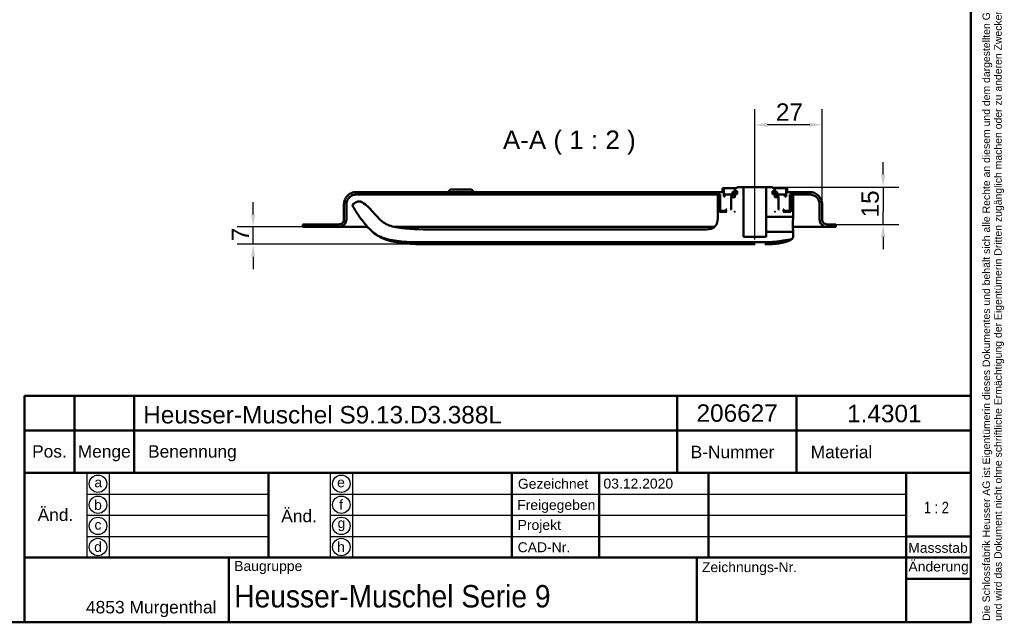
# Model space of a CAD drawing. Header units: millimetres. Extents: x 20 to 833, y 20 to 574.
# Tile 7 of 11: x 438 to 833, y 20 to 262. Entities that reach past the tile are written whole.
import ezdxf
from ezdxf.enums import TextEntityAlignment as Align

# ---------------------------------------------------------------- set-up
doc = ezdxf.new("R2010")
doc.units = ezdxf.units.MM
doc.header["$LTSCALE"] = 2
for name, color, linetype, lineweight in [('Bemaßungen(DIN)', 7, 'Continuous', 25), ('Mittellinie(DIN)', 7, 'Continuous', 25), ('Sichtbare Kanten(DIN)', 7, 'Continuous', 50), ('Skizziergeometrie(DIN)', 7, 'Continuous', 50), ('Skizzierlinie(DIN)', 7, 'Continuous', 25), ('Symbole(DIN)', 7, 'Continuous', 25)]:
    doc.layers.add(name, color=color, linetype=linetype, lineweight=lineweight)
doc.styles.add('Aktuell-DIN', font='arial.ttf')
doc.styles.add('Aktuell-DINGroßer Text', font='arial.ttf')
doc.styles.add('STANDARD-DIN~0', font='arial.ttf')
doc.styles.add('Textstil10', font='arial.ttf')
doc.styles.add('Textstil41', font='arial.ttf', dxfattribs={"width": 0.8})
doc.styles.add('Textstil83', font='arial.ttf', dxfattribs={"width": 0.8})
doc.dimstyles.new('CAD-LAN', dxfattribs={"dimscale": 2, "dimtxt": 3.5, "dimasz": 2.5, "dimexe": 3.175, "dimexo": 0, "dimgap": 0.8, "dimtad": 1, "dimrnd": 1e-08, "dimtxsty": 'STANDARD-DIN~0', "dimcen": 0.09, "dimdle": 10, "dimclrd": 250, "dimclre": 250, "dimclrt": 250, "dimadec": 0, "dimazin": 2, "dimtfac": 1, "dimtmove": 0, "dimatfit": 3, "dimfxl": 1, "dimtolj": 1, "dimtzin": 0, "dimlwd": 25, "dimlwe": 25, "dimarcsym": 0})

# ---------------------------------------------------------------- blocks, each defined once
blk = doc.blocks.new('Ränder Standardrahmen')
at = {"layer": 'Skizziergeometrie(DIN)', "flags": 128}
blk.add_lwpolyline([(10, 10), (10, 287), (410, 287), (410, 10), (10, 10)], dxfattribs=at)
blk = doc.blocks.new('Schriftfelder Heusser')
at = {"layer": 'Skizziergeometrie(DIN)'}
for p, q in [((101, 229.92), (101, 236.92)), ((101, 236.92), (291, 236.92)), ((111, 229.92), (111, 236.92)), ((123, 229.92), (123, 236.92)), ((232, 229.92), (232, 236.92)), ((256, 229.92), (256, 236.92)), ((291, 236.92), (291, 229.92)), ((101, 191.42), (101, 229.92)), ((101, 229.92), (291, 229.92)), ((111, 229.92), (111, 221.42)), ((123, 229.92), (123, 221.42)), ((232, 229.92), (232, 221.42)), ((256, 229.92), (256, 221.42)), ((291, 229.92), (291, 191.42)), ((101, 221.42), (291, 221.42)), ((150, 221.42), (150, 204.42)), ((198.85, 221.42), (198.85, 204.42)), ((216.35, 221.42), (216.35, 204.42)), ((238.35, 221.42), (238.35, 204.42)), ((278, 221.42), (278, 191.42)), ((278, 208.67), (291, 208.67)), ((101, 204.42), (291, 204.42)), ((142, 204.42), (142, 191.42)), ((236, 204.42), (236, 191.42)), ((278, 200.17), (291, 200.17)), ((291, 191.42), (101, 191.42))]:
    blk.add_line(p, q, dxfattribs=at)
at = {"layer": 'Skizzierlinie(DIN)'}
for p, q in [((113.5, 221.42), (113.5, 204.42)), ((118, 221.42), (118, 204.42)), ((162.35, 221.42), (162.35, 204.42)), ((166.85, 221.42), (166.85, 204.42)), ((113.5, 217.17), (150, 217.17)), ((162.35, 217.17), (278, 217.17)), ((113.5, 212.92), (150, 212.92)), ((162.35, 212.92), (278, 212.92)), ((113.5, 208.67), (150, 208.67)), ((162.35, 208.67), (278, 208.67))]:
    blk.add_line(p, q, dxfattribs=at)
for centre in [(115.75, 219.25), (164.6, 219.25), (115.75, 215.04), (164.6, 215.04), (115.75, 210.79), (164.6, 210.79), (115.75, 206.54), (164.6, 206.54)]:
    blk.add_circle(centre, 1.75, dxfattribs=at)
at = {"layer": 'Symbole(DIN)', "color": 7, "insert": (293.33, 191.7), "char_height": 1.5, "width": 182.3003, "attachment_point": 1, "rotation": 90, "line_spacing_factor": 0.944221, "style": 'Aktuell-DIN'}
blk.add_mtext('\\fArial|b0|i0;\\H1.5000;Die Schlossfabrik Heusser AG ist Eigentümerin dieses Dokumentes und behält sich alle Rechte an diesem und dem dargestellten Gegenstand vor. Der Empfänger anerkennt diese Rechte\\Pund wird das Dokument nicht ohne schriftliche Ermächtigung der Eigentümerin Dritten zugänglich machen oder zu anderen Zwecken verwenden, zu dem es ihm übergeben worden ist.\\P ', dxfattribs=at)
at = {"layer": 'Symbole(DIN)', "color": 179, "true_color": 0x262659, "style": 'Aktuell-DIN'}
for s, insert, char_height, attachment_point in [('Material', (265.02, 225.62), 2.489, 5), ('Pos.', (106, 227), 2.489, 2), ('Menge', (117, 227), 2.489, 2), ('Benennung', (125.81, 225.38), 2.489, 4), ('B-Nummer', (234.74, 225.62), 2.489, 4), ('\\fArial|b0|i0;a', (115.81, 219.53), 2, 5), ('\\fArial|b0|i0;e', (164.54, 219.53), 2, 5), ('\\fArial|b0|i0;Gezeichnet', (200.05, 219.23), 2, 4), ('\\fArial|b0|i0;b', (115.75, 215), 2, 5), ('\\fArial|b0|i0;f', (164.55, 215.06), 2, 5), ('\\fArial|b0|i0;Freigegeben', (199.92, 216), 2, 1), ('\\fArial|b0|i0;c', (115.75, 211.01), 2, 5), ('\\fArial|b0|i0;g', (164.63, 211.05), 2, 5), ('\\fArial|b0|i0;Projekt', (200, 211.98), 2, 1), ('\\fArial|b0|i0;d', (115.76, 206.55), 2, 5), ('\\fArial|b0|i0;h', (164.55, 206.57), 2, 5), ('\\fArial|b0|i0;CAD-Nr.', (200, 207.5), 2, 1), ('\\fArial|b0|i0;\\H2.0000;Massstab', (284.39, 206.37), 2, 5), ('\\fArial|b0|i0;\\H2.0000;Baugruppe', (143.1, 203.73), 2, 1), ('\\fArial|b0|i0;Zeichnungs-Nr.', (237, 203.5), 2, 1), ('\\fArial|b0|i0;\\H2.5000;4853 Murgenthal', (113.33, 192.46), 2.5, 7)]:
    blk.add_mtext(s, dxfattribs=dict(at, insert=insert, char_height=char_height, attachment_point=attachment_point))
at = {"layer": 'Symbole(DIN)', "color": 179, "true_color": 0x262659, "attachment_point": 5, "style": 'Aktuell-DIN'}
for s, insert, char_height, width in [('Änd.', (107.21, 213), 2.489, 12.3494), ('Änd.', (156.12, 212.76), 2.489, 12.3494), ('\\fArial|b0|i0;Änderung', (284.51, 202.33), 2, 12.1143)]:
    blk.add_mtext(s, dxfattribs=dict(at, insert=insert, char_height=char_height, width=width))
at = {"layer": 'Symbole(DIN)', "color": 7, "insert": (143.1, 196.62), "char_height": 4.5, "width": 90.18, "attachment_point": 4, "style": 'Aktuell-DIN'}
blk.add_mtext('\\fArial|b0|i0;\\W0.90;\\H4.5000;Heusser-Muschel Serie 9', dxfattribs=at)
at = {"layer": 'Symbole(DIN)', "color": 179, "true_color": 0x262659, "style": 'Textstil10'}
blk.add_attdef('ERSTELLUNGSDATUM_001', (217.23, 218.29), '', height=2, dxfattribs=at)
at = {"layer": 'Symbole(DIN)', "color": 179, "true_color": 0x262659}
for tag, height, style, p in [('AUTOR', 2.49, 'Aktuell-DIN', (240.03, 219.26)), ('KONTROLLDATUM', 2, 'Textstil10', (217.42, 215.04)), ('KONTROLLIERT_VON', 2, 'Textstil10', (239.98, 215.05))]:
    blk.add_attdef(tag, text='', height=height, dxfattribs=dict(at, style=style)).set_placement(p, align=Align.MIDDLE_LEFT)
at = {"layer": 'Symbole(DIN)', "color": 7, "style": 'Textstil83', "width": 0.8}
blk.add_attdef('Anfänglicher_Ansichtsmaßstab_001', (281.57, 213.34), '', height=2.3, dxfattribs=at)
at = {"layer": 'Symbole(DIN)', "color": 179, "true_color": 0x262659, "style": 'Textstil10'}
blk.add_attdef('PROJEKT', text='', height=2, dxfattribs=at).set_placement((217.77, 209.72), align=Align.BOTTOM_LEFT)
at = {"layer": 'Symbole(DIN)', "color": 7, "style": 'Textstil41', "width": 0.8}
blk.add_attdef('STATUS', text='', height=5, dxfattribs=at).set_placement((284.53, 195.86), align=Align.MIDDLE_CENTER)
blk = doc.blocks.new('*D9')
at = {"layer": 'Bemaßungen(DIN)', "color": 250, "linetype": 'Continuous', "lineweight": 25, "true_color": 0x3f3f3f, "transparency": 16777216}
for p, q in [((733.26, 199.88), (733.26, 226.23)), ((760.26, 187.88), (760.26, 226.23)), ((755.26, 219.88), (738.26, 219.88))]:
    blk.add_line(p, q, dxfattribs=at)
at = {"layer": 'Bemaßungen(DIN)', "color": 250, "linetype": 'Continuous', "true_color": 0x3f3f3f, "transparency": 16777216}
for points in [[(738.26, 220.72), (738.26, 219.05), (733.26, 219.88)], [(755.26, 220.72), (755.26, 219.05), (760.26, 219.88)]]:
    blk.add_solid(points, dxfattribs=at)
at = {"layer": 'Defpoints', "color": 0, "linetype": 'Continuous', "transparency": 16777216}
for p in [(733.26, 219.88), (733.26, 199.88), (760.26, 187.88)]:
    blk.add_point(p, dxfattribs=at)
at = {"layer": 'Bemaßungen(DIN)', "color": 250, "linetype": 'Continuous', "lineweight": 25, "true_color": 0x3f3f3f, "transparency": 16777216, "insert": (741.68, 228.51), "char_height": 7, "attachment_point": 1, "style": 'STANDARD-DIN~0'}
blk.add_mtext('\\A1;27', dxfattribs=at)
blk = doc.blocks.new('*D10')
at = {"layer": 'Bemaßungen(DIN)', "color": 250, "linetype": 'Continuous', "lineweight": 25, "true_color": 0x3f3f3f, "transparency": 16777216}
for p, q in [((784.76, 199.88), (784.76, 204.88)), ((740.26, 194.88), (791.11, 194.88)), ((784.76, 194.88), (784.76, 189.88)), ((784.76, 189.88), (784.76, 184.88)), ((784.76, 179.88), (784.76, 184.88)), ((764.76, 179.88), (791.11, 179.88)), ((784.76, 174.88), (784.76, 169.88))]:
    blk.add_line(p, q, dxfattribs=at)
at = {"layer": 'Bemaßungen(DIN)', "color": 250, "linetype": 'Continuous', "true_color": 0x3f3f3f, "transparency": 16777216}
for points in [[(783.92, 199.88), (785.59, 199.88), (784.76, 194.88)], [(783.92, 174.88), (785.59, 174.88), (784.76, 179.88)]]:
    blk.add_solid(points, dxfattribs=at)
at = {"layer": 'Defpoints', "color": 0, "linetype": 'Continuous', "transparency": 16777216}
for p in [(740.26, 194.88), (764.76, 179.88), (784.76, 179.88)]:
    blk.add_point(p, dxfattribs=at)
at = {"layer": 'Bemaßungen(DIN)', "color": 250, "linetype": 'Continuous', "lineweight": 25, "true_color": 0x3f3f3f, "transparency": 16777216, "insert": (776.01, 182.67), "char_height": 7, "attachment_point": 1, "rotation": 90, "style": 'STANDARD-DIN~0'}
blk.add_mtext('\\A1;15', dxfattribs=at)
blk = doc.blocks.new('*D11')
at = {"layer": 'Bemaßungen(DIN)', "color": 250, "linetype": 'Continuous', "lineweight": 25, "true_color": 0x3f3f3f, "transparency": 16777216}
for p, q in [((531.76, 183.88), (531.76, 188.88)), ((551.76, 178.88), (525.41, 178.88)), ((531.76, 171.88), (531.76, 178.88)), ((606.54, 171.88), (525.41, 171.88)), ((531.76, 166.88), (531.76, 161.88))]:
    blk.add_line(p, q, dxfattribs=at)
at = {"layer": 'Bemaßungen(DIN)', "color": 250, "linetype": 'Continuous', "true_color": 0x3f3f3f, "transparency": 16777216}
for points in [[(530.92, 183.88), (532.59, 183.88), (531.76, 178.88)], [(530.92, 166.88), (532.59, 166.88), (531.76, 171.88)]]:
    blk.add_solid(points, dxfattribs=at)
at = {"layer": 'Defpoints', "color": 0, "linetype": 'Continuous', "transparency": 16777216}
for p in [(531.76, 178.88), (551.76, 178.88), (606.54, 171.88)]:
    blk.add_point(p, dxfattribs=at)
at = {"layer": 'Bemaßungen(DIN)', "color": 250, "linetype": 'Continuous', "lineweight": 25, "true_color": 0x3f3f3f, "transparency": 16777216, "insert": (523.16, 173.12), "char_height": 7, "attachment_point": 1, "rotation": 90, "style": 'STANDARD-DIN~0'}
blk.add_mtext('\\A1;7', dxfattribs=at)

msp = doc.modelspace()

# ---------------------------------------------------------------- linework, layer by layer
at = {"layer": 'Mittellinie(DIN)', "linetype": 'Continuous'}
msp.add_line((733.256, 173.883), (733.256, 199.883), dxfattribs=at)
at = {"layer": 'Sichtbare Kanten(DIN)'}
for p, q in [((611.006, 193.883), (610.006, 192.883)), ((611.006, 193.883), (619.506, 193.883)), ((619.506, 193.883), (620.506, 192.883)), ((720.756, 194.383), (720.256, 194.383)), ((720.256, 194.383), (720.256, 192.883)), ((720.256, 194.383), (720.256, 192.883)), ((720.756, 191.083), (720.756, 194.383)), ((720.756, 194.383), (725.756, 194.383)), ((726.256, 194.883), (725.256, 193.883)), ((726.256, 194.883), (725.256, 193.883)), ((725.256, 193.883), (725.256, 193.183)), ((725.256, 193.883), (725.256, 193.183)), ((728.706, 194.883), (726.256, 194.883)), ((728.706, 174.883), (728.706, 194.883)), ((728.706, 194.883), (737.806, 194.883)), ((740.256, 194.883), (737.806, 194.883)), ((737.806, 194.883), (737.806, 182.883)), ((741.256, 193.883), (740.256, 194.883)), ((740.256, 194.883), (741.256, 193.883)), ((740.756, 194.383), (745.756, 194.383)), ((741.256, 193.183), (741.256, 193.883)), ((741.256, 193.883), (741.256, 193.183)), ((746.256, 194.383), (745.756, 194.383)), ((745.756, 194.383), (745.756, 191.083)), ((746.256, 192.883), (746.256, 194.383)), ((746.256, 194.383), (746.256, 192.883)), ((720.256, 192.883), (573.256, 192.883)), ((573.256, 191.883), (719.256, 191.883)), ((719.095, 191.384), (718.393, 191.384)), ((718.393, 191.384), (718.393, 183.872)), ((719.095, 184.883), (719.095, 191.384)), ((719.256, 191.384), (719.095, 191.384)), ((719.256, 191.883), (719.256, 185.483)), ((719.256, 191.883), (719.256, 185.483)), ((721.256, 191.083), (720.756, 191.083)), ((724.256, 191.883), (721.256, 191.883)), ((721.256, 191.883), (721.256, 191.083)), ((721.256, 191.083), (721.256, 191.883)), ((723.706, 190.883), (723.506, 191.083)), ((723.506, 191.083), (724.256, 191.083)), ((723.706, 186.083), (723.706, 190.883)), ((723.706, 190.883), (723.956, 190.883)), ((723.956, 190.883), (723.756, 190.683)), ((723.956, 190.883), (723.756, 190.683)), ((723.756, 190.683), (723.756, 185.883)), ((723.756, 190.683), (723.756, 185.883)), ((725.056, 190.883), (723.956, 190.883)), ((725.742, 192.983), (724.239, 192.983)), ((724.239, 192.983), (724.239, 192.083)), ((724.239, 192.983), (724.239, 192.083)), ((724.239, 192.083), (725.256, 192.083)), ((724.256, 191.083), (724.256, 191.883)), ((724.256, 191.883), (725.256, 191.883)), ((725.256, 191.083), (724.256, 191.083)), ((725.256, 190.683), (725.056, 190.883)), ((725.256, 190.883), (725.056, 190.883)), ((725.256, 193.183), (726.156, 193.183)), ((725.256, 192.083), (725.256, 190.683)), ((725.256, 192.083), (725.256, 190.683)), ((725.742, 192.083), (725.742, 192.983)), ((726.156, 192.983), (725.742, 192.983)), ((726.156, 192.083), (725.742, 192.083)), ((726.156, 193.183), (726.156, 192.083)), ((726.156, 192.083), (726.156, 193.183)), ((740.356, 192.083), (740.356, 193.183)), ((740.356, 193.183), (741.256, 193.183)), ((740.356, 192.083), (740.356, 193.183)), ((740.77, 192.983), (740.356, 192.983)), ((740.77, 192.083), (740.356, 192.083)), ((742.273, 192.983), (740.77, 192.983)), ((740.77, 192.983), (740.77, 192.083)), ((741.256, 190.683), (741.256, 192.083)), ((741.256, 192.083), (742.273, 192.083)), ((741.256, 192.083), (741.256, 190.683)), ((741.256, 191.883), (742.256, 191.883)), ((742.256, 191.083), (741.256, 191.083)), ((741.456, 190.883), (741.256, 190.683)), ((741.456, 190.883), (741.256, 190.883)), ((742.556, 190.883), (741.456, 190.883)), ((745.256, 191.883), (742.256, 191.883)), ((742.256, 191.883), (742.256, 191.083)), ((742.256, 191.083), (743.006, 191.083)), ((742.273, 192.083), (742.273, 192.983)), ((742.273, 192.983), (742.273, 192.083)), ((742.756, 190.683), (742.556, 190.883)), ((742.556, 190.883), (742.806, 190.883)), ((742.556, 190.883), (742.756, 190.683)), ((742.756, 185.883), (742.756, 190.683)), ((742.756, 190.683), (742.756, 185.883)), ((743.006, 191.083), (742.806, 190.883)), ((742.806, 190.883), (742.806, 186.083)), ((745.256, 191.083), (745.256, 191.883)), ((745.256, 191.083), (745.256, 191.883)), ((745.756, 191.083), (745.256, 191.083)), ((755.256, 192.883), (746.256, 192.883)), ((747.256, 185.483), (747.256, 191.883)), ((747.256, 191.883), (755.256, 191.883)), ((747.256, 191.883), (747.256, 185.483)), ((747.695, 191.384), (747.256, 191.384)), ((748.58, 191.384), (747.695, 191.384)), ((747.695, 191.384), (747.695, 184.883)), ((748.58, 183.083), (748.58, 191.384)), ((568.256, 187.883), (568.256, 181.883)), ((568.256, 181.883), (568.256, 187.883)), ((569.256, 181.883), (569.256, 187.883)), ((573.212, 188.785), (572.345, 188.255)), ((721.656, 185.383), (721.656, 185.883)), ((721.656, 185.883), (721.956, 185.883)), ((721.956, 185.883), (721.756, 185.683)), ((721.956, 185.883), (721.756, 185.683)), ((723.506, 185.883), (723.706, 186.083)), ((723.756, 185.883), (723.506, 185.883)), ((723.756, 186.083), (723.706, 186.083)), ((742.806, 186.083), (742.756, 186.083)), ((743.006, 185.883), (742.756, 185.883)), ((742.806, 186.083), (743.006, 185.883)), ((744.756, 185.683), (744.556, 185.883)), ((744.556, 185.883), (744.856, 185.883)), ((744.556, 185.883), (744.756, 185.683)), ((744.856, 185.883), (744.856, 185.383)), ((759.256, 187.883), (759.256, 181.883)), ((760.256, 181.883), (760.256, 187.883)), ((760.256, 187.883), (760.256, 187.883)), ((760.256, 181.883), (760.256, 187.883)), ((568.256, 181.883), (568.256, 181.883)), ((721.956, 184.883), (719.095, 184.883)), ((719.256, 185.483), (719.456, 185.283)), ((719.456, 185.283), (719.256, 185.483)), ((719.456, 185.283), (721.556, 185.283)), ((721.556, 185.283), (721.656, 185.383)), ((721.556, 185.283), (721.756, 185.283)), ((721.756, 185.383), (721.656, 185.383)), ((721.756, 185.683), (721.756, 185.083)), ((721.756, 185.683), (721.756, 185.083)), ((721.756, 185.083), (721.956, 184.883)), ((721.956, 184.883), (721.756, 185.083)), ((725.056, 184.883), (725.256, 185.083)), ((725.256, 184.883), (725.056, 184.883)), ((725.256, 185.083), (725.256, 184.883)), ((725.256, 185.083), (725.256, 184.883)), ((737.806, 182.883), (748.38, 182.883)), ((737.806, 179.883), (737.806, 182.883)), ((741.256, 184.883), (741.256, 185.083)), ((741.256, 185.083), (741.456, 184.883)), ((741.256, 185.083), (741.256, 184.883)), ((741.456, 184.883), (741.256, 184.883)), ((744.556, 184.883), (744.756, 185.083)), ((744.556, 184.883), (744.756, 185.083)), ((747.695, 184.883), (744.556, 184.883)), ((744.756, 185.083), (744.756, 185.683)), ((744.756, 185.683), (744.756, 185.083)), ((744.856, 185.383), (744.756, 185.383)), ((744.756, 185.283), (744.956, 185.283)), ((744.856, 185.383), (744.956, 185.283)), ((744.956, 185.283), (747.056, 185.283)), ((747.056, 185.283), (747.256, 185.483)), ((747.056, 185.283), (747.256, 185.483)), ((566.256, 179.883), (551.756, 179.883)), ((551.756, 179.883), (551.756, 178.883)), ((551.756, 179.853), (551.756, 179.853)), ((551.756, 178.883), (551.756, 179.853)), ((551.756, 178.883), (566.256, 178.883)), ((551.756, 178.883), (551.756, 178.883)), ((577.741, 178.883), (566.256, 178.883)), ((591.794, 178.883), (588.547, 178.883)), ((717.068, 178.883), (591.794, 178.883)), ((737.806, 176.883), (737.806, 179.883)), ((762.256, 178.883), (748.558, 178.883)), ((764.756, 179.883), (762.256, 179.883)), ((762.256, 178.883), (765.756, 178.883)), ((764.756, 179.853), (764.756, 179.883)), ((764.756, 179.853), (764.756, 179.883)), ((765.756, 179.853), (764.756, 179.853)), ((765.756, 178.883), (765.756, 179.853)), ((765.756, 178.883), (765.756, 179.853)), ((712.393, 177.872), (606.542, 177.872)), ((737.806, 174.883), (728.706, 174.883)), ((748.38, 176.883), (737.806, 176.883)), ((737.806, 176.883), (737.806, 174.883)), ((748.58, 175.107), (748.58, 176.683)), ((606.542, 172.699), (733.395, 172.699)), ((747.251, 173.675), (747.82, 173.931))]:
    msp.add_line(p, q, dxfattribs=at)
for points, degree, knots in [([(573.256, 192.883), (572.908, 192.883), (572.562, 192.848), (571.892, 192.707), (571.57, 192.604), (570.658, 192.207), (570.112, 191.826), (569.212, 190.893), (568.86, 190.352), (568.378, 189.162), (568.256, 188.528), (568.256, 187.883)], 3, [-0.78930523, -0.78930523, -0.78930523, -0.78930523, -0.68480532, -0.68480532, -0.58346864, -0.58346864, -0.38572109, -0.38572109, -0.19345948, -0.19345948, 0, 0, 0, 0]), ([(569.256, 187.883), (569.256, 188.162), (569.284, 188.438), (569.397, 188.975), (569.479, 189.232), (569.797, 189.962), (570.101, 190.398), (570.848, 191.118), (571.281, 191.4), (572.233, 191.786), (572.74, 191.883), (573.256, 191.883)], 3, [-0.63144419, -0.63144419, -0.63144419, -0.63144419, -0.54784426, -0.54784426, -0.46677491, -0.46677491, -0.30857687, -0.30857687, -0.15476759, -0.15476759, 0, 0, 0, 0]), ([(760.256, 187.883), (760.256, 188.231), (760.221, 188.577), (760.08, 189.247), (759.977, 189.569), (759.58, 190.481), (759.199, 191.027), (758.266, 191.927), (757.725, 192.28), (756.535, 192.761), (755.901, 192.883), (755.256, 192.883)], 3, [-0.78930523, -0.78930523, -0.78930523, -0.78930523, -0.68480532, -0.68480532, -0.58346864, -0.58346864, -0.38572109, -0.38572109, -0.19345948, -0.19345948, 0, 0, 0, 0]), ([(755.256, 191.883), (755.534, 191.883), (755.811, 191.855), (756.347, 191.742), (756.605, 191.66), (757.334, 191.342), (757.771, 191.038), (758.491, 190.291), (758.773, 189.858), (759.158, 188.906), (759.256, 188.399), (759.256, 187.883)], 3, [-0.63144419, -0.63144419, -0.63144419, -0.63144419, -0.54784426, -0.54784426, -0.46677491, -0.46677491, -0.30857687, -0.30857687, -0.15476758, -0.15476758, 0, 0, 0, 0]), ([(572.345, 188.255), (572.194, 188.163), (572.04, 188.069), (571.874, 187.9), (571.829, 187.841), (571.768, 187.712), (571.751, 187.647), (571.744, 187.491), (571.76, 187.405), (571.834, 187.18), (571.914, 187.039), (571.994, 186.9)], 3, [-0.17367895, -0.17367895, -0.17367895, -0.17367895, -0.12156866, -0.12156866, -0.09787758, -0.09787758, -0.07579482, -0.07579482, -0.04796725, -0.04796725, -0.00000831, -0.00000831, -0.00000831, -0.00000831]), ([(571.994, 186.9), (572.855, 185.402), (573.79, 183.953), (575.807, 181.165), (576.883, 179.834), (578.029, 178.56)], 3, [-1.0323292, -1.0323292, -1.0323292, -1.0323292, -0.5141271, -0.5141271, 0, 0, 0, 0]), ([(582.233, 182.32), (580.709, 183.891), (579.349, 185.667), (577.265, 187.626), (576.493, 188.277), (575.34, 188.872), (574.96, 189.023), (574.262, 189.135), (574.031, 189.111), (573.585, 189.013), (573.384, 188.89), (573.212, 188.785)], 3, [-0.50021575, -0.50021575, -0.50021575, -0.50021575, -0.23943298, -0.23943298, -0.13865835, -0.13865835, -0.09616056, -0.09616056, -0.06047166, -0.06047166, 0, 0, 0, 0]), ([(568.256, 181.883), (568.256, 181.744), (568.242, 181.606), (568.185, 181.338), (568.144, 181.209), (567.985, 180.844), (567.833, 180.626), (567.46, 180.266), (567.243, 180.125), (566.768, 179.932), (566.514, 179.883), (566.256, 179.883)], 3, [-0.31572209, -0.31572209, -0.31572209, -0.31572209, -0.27392213, -0.27392213, -0.23338746, -0.23338746, -0.15428844, -0.15428844, -0.07738379, -0.07738379, -0.00000193, -0.00000193, -0.00000193, -0.00000193]), ([(566.256, 178.883), (566.465, 178.883), (566.672, 178.905), (567.075, 178.989), (567.268, 179.051), (567.815, 179.289), (568.142, 179.517), (568.682, 180.077), (568.894, 180.402), (569.183, 181.116), (569.256, 181.496), (569.256, 181.883)], 3, [-0.47358314, -0.47358314, -0.47358314, -0.47358314, -0.41088319, -0.41088319, -0.35008119, -0.35008119, -0.23143265, -0.23143265, -0.11607569, -0.11607569, 0, 0, 0, 0]), ([(606.542, 177.872), (600.529, 177.872), (595.531, 177.872), (589.208, 178.654), (587.37, 179.097), (584.12, 180.494), (583.104, 181.422), (582.233, 182.32)], 3, [-1.2266395, -1.2266395, -1.2266395, -1.2266395, -0.691815, -0.691815, -0.3753769, -0.3753769, 0, 0, 0, 0]), ([(718.393, 183.872), (718.393, 182.745), (718.393, 181.662), (718.029, 180.279), (717.86, 179.865), (717.374, 179.146), (717.082, 178.859), (716.292, 178.341), (715.795, 178.166), (714.399, 177.872), (713.417, 177.872), (712.393, 177.872)], 3, [-1.1173827, -1.1173827, -1.1173827, -1.1173827, -0.7826773, -0.7826773, -0.6296804, -0.6296804, -0.4865248, -0.4865248, -0.3073079, -0.3073079, 0, 0, 0, 0]), ([(748.38, 182.883), (748.393, 182.883), (748.407, 182.884), (748.434, 182.89), (748.447, 182.894), (748.483, 182.91), (748.505, 182.925), (748.541, 182.963), (748.555, 182.984), (748.575, 183.032), (748.58, 183.057), (748.58, 183.083)], 3, [-0.031571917, -0.031571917, -0.031571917, -0.031571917, -0.027391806, -0.027391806, -0.023338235, -0.023338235, -0.015428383, -0.015428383, -0.007738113, -0.007738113, 0, 0, 0, 0]), ([(748.58, 183.083), (748.58, 183.083), (748.58, 183.083), (748.579, 183.043), (748.576, 182.858), (748.572, 182.561), (748.567, 182.16), (748.563, 181.673), (748.557, 180.932), (748.555, 180.301), (748.555, 179.883)], 3, [0, 0, 0, 0, 0.00001441, 0.06149449, 0.12297456, 0.18445463, 0.24593471, 0.30741478, 0.36889486, 0.49185516, 0.49185516, 0.49185516, 0.49185516]), ([(759.256, 181.883), (759.256, 181.675), (759.277, 181.467), (759.362, 181.065), (759.424, 180.872), (759.662, 180.324), (759.89, 179.997), (760.45, 179.457), (760.775, 179.246), (761.489, 178.957), (761.869, 178.883), (762.256, 178.883)], 3, [-0.47358314, -0.47358314, -0.47358314, -0.47358314, -0.41088319, -0.41088319, -0.35008119, -0.35008119, -0.23143265, -0.23143265, -0.11607569, -0.11607569, 0, 0, 0, 0]), ([(762.256, 179.883), (762.117, 179.883), (761.978, 179.897), (761.71, 179.954), (761.582, 179.995), (761.217, 180.154), (760.999, 180.306), (760.639, 180.679), (760.498, 180.896), (760.305, 181.372), (760.256, 181.625), (760.256, 181.883)], 3, [-0.31571433, -0.31571433, -0.31571433, -0.31571433, -0.27392213, -0.27392213, -0.23338746, -0.23338746, -0.15428844, -0.15428844, -0.07738379, -0.07738379, 0, 0, 0, 0]), ([(578.029, 178.56), (578.95, 177.538), (580.038, 176.415), (583.364, 174.558), (585.305, 173.92), (592.314, 172.699), (598.168, 172.699), (606.542, 172.699)], 3, [-5.3413361, -5.3413361, -5.3413361, -5.3413361, -3.87583, -3.87583, -2.5120678, -2.5120678, 0, 0, 0, 0]), ([(578.029, 178.56), (578.144, 178.433), (578.252, 178.314), (578.364, 178.193), (579.2, 177.29), (580.136, 176.435), (581.166, 175.737), (582.196, 175.039), (583.309, 174.484), (584.464, 174.041), (585.042, 173.819), (585.63, 173.625), (586.225, 173.453), (586.819, 173.282), (587.42, 173.132), (588.025, 173.001), (588.63, 172.87), (589.239, 172.757), (589.849, 172.659), (590.46, 172.56), (591.073, 172.476), (591.687, 172.404), (592.302, 172.331), (592.918, 172.27), (593.535, 172.217), (594.152, 172.165), (594.77, 172.122), (595.388, 172.086), (596.007, 172.049), (596.626, 172.02), (597.246, 171.996), (597.865, 171.972), (598.485, 171.954), (599.105, 171.939), (599.725, 171.925), (600.345, 171.914), (600.965, 171.907), (601.585, 171.899), (602.205, 171.894), (602.825, 171.891), (603.445, 171.887), (604.065, 171.886), (604.684, 171.885), (605.304, 171.884), (605.923, 171.884), (606.542, 171.884)], 3, [0, 0, 0, 0, 0.0498317, 0.0498317, 0.0498317, 0.4216322, 0.4216322, 0.4216322, 0.7934328, 0.7934328, 0.7934328, 0.979333, 0.979333, 0.979333, 1.1652333, 1.1652333, 1.1652333, 1.3511335, 1.3511335, 1.3511335, 1.5370338, 1.5370338, 1.5370338, 1.7229341, 1.7229341, 1.7229341, 1.9088343, 1.9088343, 1.9088343, 2.0947346, 2.0947346, 2.0947346, 2.2806348, 2.2806348, 2.2806348, 2.4665351, 2.4665351, 2.4665351, 2.6524353, 2.6524353, 2.6524353, 2.8383356, 2.8383356, 2.8383356, 3.024121, 3.024121, 3.024121, 3.024121]), ([(748.555, 179.883), (748.555, 179.465), (748.557, 178.834), (748.563, 178.093), (748.567, 177.606), (748.572, 177.205), (748.576, 176.908), (748.579, 176.724), (748.58, 176.683), (748.58, 176.683), (748.58, 176.683)], 3, [0, 0, 0, 0, 0.12296025, 0.1844403, 0.24592035, 0.3074004, 0.36888045, 0.4303605, 0.49184055, 0.49215551, 0.49215551, 0.49215551, 0.49215551]), ([(748.412, 174.311), (748.412, 174.31), (748.412, 174.311), (748.408, 174.305), (748.401, 174.296), (748.366, 174.251), (748.425, 174.301), (748.147, 173.988), (747.981, 173.855), (747.532, 173.601), (747.281, 173.477), (746.663, 173.218), (746.305, 173.083), (745.905, 172.953)], 3, [0, 0, 0, 0, 0.1363011, 0.1363011, 0.318937, 0.318937, 0.7756577, 0.7756577, 1.0136967, 1.0136967, 1.183389, 1.183389, 1.335601, 1.335601, 1.335601, 1.335601]), ([(747.82, 173.931), (747.957, 173.993), (748.093, 174.054), (748.288, 174.182), (748.356, 174.24), (748.469, 174.382), (748.507, 174.463), (748.58, 174.719), (748.58, 174.91), (748.58, 175.107)], 3, [-0.16488382, -0.16488382, -0.16488382, -0.16488382, -0.12161657, -0.12161657, -0.09145523, -0.09145523, -0.05932166, -0.05932166, -0.0000025, -0.0000025, -0.0000025, -0.0000025]), ([(748.58, 176.683), (748.58, 176.697), (748.578, 176.711), (748.573, 176.738), (748.568, 176.751), (748.553, 176.787), (748.537, 176.809), (748.5, 176.845), (748.478, 176.859), (748.431, 176.879), (748.405, 176.883), (748.38, 176.883)], 3, [-0.03157194, -0.03157194, -0.03157194, -0.03157194, -0.027392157, -0.027392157, -0.023338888, -0.023338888, -0.015429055, -0.015429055, -0.007738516, -0.007738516, 0, 0, 0, 0]), ([(606.542, 171.884), (606.543, 171.884), (608.128, 171.884), (611.299, 171.885), (617.64, 171.884), (627.154, 171.884), (639.843, 171.884), (654.11, 171.884), (669.963, 171.884), (685.83, 171.884), (701.686, 171.884), (714.362, 171.884), (723.915, 171.884), (730.249, 171.884), (733.393, 171.884)], 5, [0, 0, 0, 0, 0, 0, 0.0001149, 0.7929364, 1.585758, 3.1714011, 4.7570442, 6.3426873, 7.9283304, 9.5139735, 11.0996166, 12.6881676, 12.6881676, 12.6881676, 12.6881676, 12.6881676, 12.6881676]), ([(733.395, 172.699), (734.575, 172.699), (735.755, 172.697), (738.021, 172.716), (739.265, 172.739), (740.397, 172.813)], 3, [-0.70980307, -0.70980307, -0.70980307, -0.70980307, -0.34028588, -0.34028588, 0, 0, 0, 0]), ([(744.471, 172.557), (744.309, 172.519), (744.145, 172.483), (743.294, 172.307), (742.57, 172.196), (740.878, 172.01), (739.9, 171.956), (738.592, 171.916), (738.26, 171.908), (737.682, 171.899), (737.434, 171.895), (737.187, 171.893)], 3, [1.50304513, 1.50304513, 1.50304513, 1.50304513, 1.55602379, 1.55602379, 1.77468942, 1.77468942, 2.06796154, 2.06796154, 2.16738835, 2.16738835, 2.24159976, 2.24159976, 2.24159976, 2.24159976]), ([(740.397, 172.813), (740.886, 172.844), (741.378, 172.886), (742.303, 172.991), (742.744, 173.052), (743.179, 173.127)], 3, [-0.27987279, -0.27987279, -0.27987279, -0.27987279, -0.1329255, -0.1329255, -0.00064851, -0.00064851, -0.00064851, -0.00064851]), ([(743.18, 173.127), (743.775, 173.23), (744.404, 173.367), (745.685, 173.572), (746.32, 173.638), (746.957, 173.618)], 3, [-0.38718082, -0.38718082, -0.38718082, -0.38718082, -0.19115671, -0.19115671, -0.00002529, -0.00002529, -0.00002529, -0.00002529]), ([(743.845, 172.423), (743.948, 172.443), (744.304, 172.516), (744.867, 172.644), (745.384, 172.783), (745.826, 172.922), (746.127, 173.028), (746.254, 173.075)], 5, [0.34551975, 0.34551975, 0.34551975, 0.34551975, 0.34551975, 0.34551975, 0.39901306, 0.53186776, 0.64871378, 0.64871378, 0.64871378, 0.64871378, 0.64871378, 0.64871378]), ([(746.957, 173.618), (747.016, 173.616), (747.061, 173.614), (747.157, 173.632), (747.198, 173.651), (747.251, 173.675)], 3, [-0.035306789, -0.035306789, -0.035306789, -0.035306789, -0.017481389, -0.017481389, 0, 0, 0, 0])]:
    msp.add_open_spline(points, degree=degree, knots=knots, dxfattribs=at)

# ---------------------------------------------------------------- block references
at = {"xscale": 2, "yscale": 2, "zscale": 2}
msp.add_blockref('Ränder Standardrahmen', (0, 0), dxfattribs=at)
msp.add_blockref('Schriftfelder Heusser', (238, -362.833), dxfattribs=at).add_auto_attribs({'ERSTELLUNGSDATUM_001': '03.12.2020', 'Anfänglicher_Ansichtsmaßstab_001': '1 : 2'})

# ---------------------------------------------------------------- texts
at = {"layer": 'Symbole(DIN)', "color": 7, "insert": (632.083, 207.883), "char_height": 7.4676, "attachment_point": 7, "style": 'Aktuell-DINGroßer Text'}
msp.add_mtext('A-A ( 1 : 2 )', dxfattribs=at)
at = {"layer": 'Symbole(DIN)', "color": 7, "char_height": 7, "attachment_point": 1, "style": 'Aktuell-DIN'}
for s, insert, width in [('{\\fArial|b0|i0;\\H7.0000;Heusser-Muschel S9.13.D3.388L}', (487.659, 106.906), 144.02821), ('{\\fArial|b0|i0;\\H7.0000;206627}', (709.83, 107.58), 32.62043), ('{\\fArial|b0|i0;\\H7.0000;1.4301}', (770.274, 107.401), 29.89939)]:
    msp.add_mtext(s, dxfattribs=dict(at, insert=insert, width=width))

# ---------------------------------------------------------------- dimensions: what is measured, and where the dimension line sits
at = {"layer": 'Bemaßungen(DIN)', "color": 250, "linetype": 'Continuous', "lineweight": 25, "true_color": 0x3f3f3f}
for base, p1, p2, angle, override, picture, middle in [((733.256, 219.883), (760.256, 187.883), (733.256, 199.883), 180, {"dimgap": 0.8, "dimdec": 2, "dimtol": 0, "dimlim": 0, "dimtp": 0, "dimtm": 0, "dimtdec": 2, "dimtofl": 0, "dimatfit": 1}, '*D9', (746.756, 219.883)), ((784.756, 179.883), (740.256, 194.883), (764.756, 179.883), 90, {"dimgap": 0.8, "dimdec": 2, "dimtol": 0, "dimlim": 0, "dimtp": 0, "dimtm": 0, "dimtdec": 2, "dimtofl": 0}, '*D10', (784.756, 187.383)), ((531.756, 178.883), (606.542, 171.884), (551.756, 178.883), 90, {"dimgap": 0.8, "dimdec": 2, "dimtol": 0, "dimlim": 0, "dimtp": 0, "dimtm": 0, "dimtdec": 2, "dimtofl": 1, "dimatfit": 1}, '*D11', (531.756, 175.384))]:
    dim = msp.add_linear_dim(base=base, p1=p1, p2=p2, angle=angle, dimstyle='CAD-LAN', override=override, dxfattribs=at)
    dim.commit()
    dim.dimension.update_dxf_attribs({"geometry": picture, "text_midpoint": middle, "dimtype": 160})

doc.saveas('drawing.dxf')
